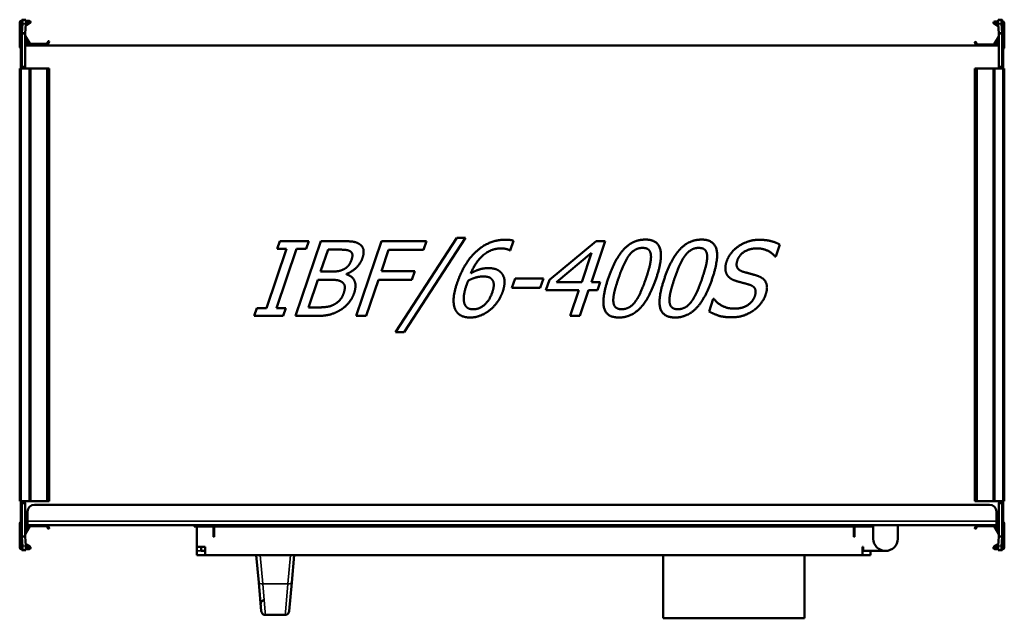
# Model space of a CAD drawing. Header units: millimetres. Extents: x 268 to 992, y 226 to 665.
import ezdxf

# ---------------------------------------------------------------- set-up
doc = ezdxf.new("R2010")
doc.units = ezdxf.units.MM
doc.header["$LTSCALE"] = 3
doc.layers.add('Widoczne (ISO)', color=7, linetype='Continuous', lineweight=50)
doc.layers.add('Widoczne wąskie (ISO)', color=7, linetype='Continuous', lineweight=35)

msp = doc.modelspace()

# ---------------------------------------------------------------- linework, layer by layer
at = {"layer": 'Widoczne (ISO)'}
for p, q in [((268.2, 645.71), (268.2, 663.51)), ((269, 651.91), (269, 663.91)), ((269, 663.91), (269.3, 663.91)), ((269.8, 663.91), (269.3, 663.91)), ((269.4, 664.71), (269.8, 664.71)), ((269.8, 655.33), (269.8, 665.41)), ((269.81, 665.49), (270.24, 665.48)), ((270.24, 662.48), (269.81, 655.57)), ((270.24, 665.48), (272.73, 665.33)), ((271.42, 665.41), (272.3, 665.41)), ((272.3, 655.41), (272.73, 662.33)), ((275.7, 662.84), (272.65, 661.08)), ((272.71, 662.04), (275.3, 663.53)), ((272.8, 664.71), (275.2, 664.71)), ((275.2, 663.91), (272.8, 663.91)), ((984.3, 662.34), (987.38, 660.56)), ((987.32, 661.52), (984.7, 663.03)), ((987.2, 664.21), (984.8, 664.21)), ((984.8, 663.41), (987.22, 663.41)), ((989.76, 665.48), (987.27, 665.33)), ((987.27, 662.33), (987.7, 655.41)), ((987.7, 665.41), (988.58, 665.41)), ((989.76, 665.48), (990.19, 665.49)), ((990.19, 655.57), (989.76, 662.48)), ((990.2, 665.41), (990.2, 655.33)), ((990.6, 664.21), (990.2, 664.21)), ((990.7, 663.91), (990.2, 663.91)), ((991, 663.91), (990.7, 663.91)), ((991, 663.91), (991, 651.91)), ((991.8, 645.21), (991.8, 663.01)), ((269, 651.41), (269, 651.91)), ((269, 648.35), (269, 651.41)), ((269, 651.41), (269.3, 651.41)), ((269.72, 651.17), (269.8, 651.4)), ((269.8, 655.33), (269.8, 631.11)), ((271.2, 655.33), (269.8, 655.33)), ((269.81, 655.57), (271.2, 655.48)), ((271.2, 655.48), (272.3, 655.41)), ((272.3, 655.33), (271.2, 655.33)), ((272.3, 631.12), (272.3, 655.33)), ((274.9, 647.51), (272.3, 652.01)), ((272.33, 653.57), (275.59, 647.91)), ((987.67, 653.07), (984.41, 647.41)), ((985.1, 647.01), (987.7, 651.51)), ((987.7, 655.41), (988.8, 655.48)), ((988.8, 655.33), (987.7, 655.33)), ((987.7, 655.33), (987.7, 631.12)), ((988.8, 655.48), (990.19, 655.57)), ((990.2, 655.33), (988.8, 655.33)), ((990.2, 631.11), (990.2, 655.33)), ((990.28, 651.17), (990.2, 651.4)), ((991, 651.41), (990.7, 651.41)), ((991, 651.91), (991, 651.41)), ((991, 651.41), (991, 648.35)), ((269.06, 648.33), (269, 648.35)), ((269, 647.11), (269, 646.51)), ((269.07, 646.51), (269, 646.51)), ((269, 646.51), (269, 644.51)), ((269, 630.91), (269, 644.51)), ((269.06, 648.29), (269.06, 648.3)), ((272.3, 648.91), (273.4, 648.91)), ((273.4, 647.31), (272.3, 647.31)), ((987.7, 646.51), (272.3, 646.51)), ((275.77, 647.81), (288.06, 647.81)), ((288.06, 647.01), (275.77, 647.01)), ((288.24, 647.91), (289.18, 649.53)), ((289.87, 649.13), (288.93, 647.51)), ((289.45, 649.61), (289.8, 649.41)), ((970.13, 648.63), (971.07, 647.01)), ((970.55, 649.11), (970.2, 648.91)), ((971.76, 647.41), (970.82, 649.03)), ((984.23, 647.31), (971.94, 647.31)), ((987.7, 648.41), (986.6, 648.41)), ((986.6, 646.81), (987.7, 646.81)), ((991, 646.51), (990.93, 646.51)), ((991, 648.35), (990.94, 648.33)), ((990.94, 648.3), (990.94, 648.29)), ((991, 646.61), (991, 646.51)), ((991, 644.51), (991, 646.51)), ((991, 644.51), (991, 630.91)), ((269.06, 631.11), (269.06, 643.91)), ((990.94, 643.91), (990.94, 631.11)), ((269, 630.41), (269, 630.91)), ((269, 630.91), (269.3, 630.91)), ((269, 630.41), (269, 629.51)), ((269, 630.41), (269.3, 630.41)), ((269.8, 630.91), (269.3, 630.91)), ((269.8, 630.41), (269.8, 631.11)), ((269.8, 630.41), (271.5, 630.41)), ((271.5, 630.42), (271.5, 630.41)), ((271.5, 630.42), (271.6, 630.42)), ((271.5, 629.51), (271.5, 630.41)), ((988.4, 630.42), (988.5, 630.42)), ((988.5, 630.41), (988.5, 630.42)), ((988.5, 630.41), (990.2, 630.41)), ((988.5, 630.41), (988.5, 629.51)), ((990.2, 631.11), (990.2, 630.41)), ((990.7, 630.91), (990.2, 630.91)), ((991, 630.91), (990.7, 630.91)), ((991, 630.41), (990.7, 630.41)), ((991, 630.91), (991, 630.41)), ((991, 629.51), (991, 630.41)), ((269.4, 629.51), (268.2, 629.51)), ((268.2, 629.51), (268.2, 311.51)), ((269.4, 629.51), (275.2, 629.51)), ((276.2, 629.51), (275.2, 629.51)), ((276.2, 629.51), (288.06, 629.51)), ((276.2, 629.51), (276.2, 311.51)), ((288.06, 629.51), (288.24, 629.51)), ((288.24, 629.51), (289.18, 629.51)), ((289.45, 629.51), (289.18, 629.51)), ((289.45, 629.51), (289.8, 629.51)), ((289.9, 629.51), (289.8, 629.51)), ((289.9, 629.51), (289.9, 311.51)), ((970.1, 629.51), (970.2, 629.51)), ((970.1, 311.51), (970.1, 629.51)), ((970.55, 629.51), (970.2, 629.51)), ((970.55, 629.51), (970.82, 629.51)), ((971.76, 629.51), (970.82, 629.51)), ((971.94, 629.51), (971.76, 629.51)), ((983.8, 629.51), (971.94, 629.51)), ((983.8, 629.51), (984.8, 629.51)), ((983.8, 311.51), (983.8, 629.51)), ((990.6, 629.51), (984.8, 629.51)), ((990.6, 629.51), (991.8, 629.51)), ((991.8, 311.51), (991.8, 629.51)), ((457.4, 497.14), (459.27, 502.75)), ((459.27, 502.75), (480.58, 502.75)), ((470.95, 447.75), (489.63, 502.75)), ((480.58, 502.75), (478.71, 497.14)), ((489.63, 502.75), (504.24, 502.75)), ((515.52, 447.75), (534.2, 502.75)), ((534.2, 502.75), (567.09, 502.75)), ((544.45, 435.81), (589.46, 505.21)), ((595.79, 505.21), (550.69, 435.81)), ((567.09, 502.75), (564.9, 496.25)), ((589.46, 505.21), (595.79, 505.21)), ((631.09, 503.02), (628.69, 495.93)), ((657.57, 474.41), (691.8, 502.75)), ((698.57, 502.75), (688.32, 472.58)), ((691.8, 502.75), (698.57, 502.75)), ((826.8, 500.17), (823.81, 491.43)), ((449.51, 453.37), (464.4, 497.14)), ((471.71, 497.14), (456.82, 453.37)), ((464.4, 497.14), (457.4, 497.14)), ((478.71, 497.14), (471.71, 497.14)), ((494.84, 496.51), (489.36, 480.42)), ((501.84, 496.51), (494.84, 496.51)), ((539.32, 496.25), (534.02, 480.74)), ((564.9, 496.25), (539.32, 496.25)), ((628.69, 495.93), (628.37, 495.93)), ((688.54, 494.06), (662.74, 472.58)), ((681.23, 472.58), (688.54, 494.06)), ((823.81, 491.43), (823.28, 491.43)), ((489.36, 480.42), (497.65, 480.42)), ((508.43, 478.6), (508.34, 478.33)), ((534.02, 480.74), (558.53, 480.74)), ((558.53, 480.74), (556.35, 474.23)), ((487.31, 474.32), (480.4, 453.99)), ((495.6, 474.32), (487.31, 474.32)), ((531.83, 474.23), (522.83, 447.75)), ((556.35, 474.23), (531.83, 474.23)), ((629.98, 468.48), (632.25, 475.16)), ((632.25, 475.16), (653.07, 475.16)), ((653.07, 475.16), (650.79, 468.48)), ((654.94, 466.65), (657.57, 474.41)), ((662.74, 472.58), (681.23, 472.58)), ((688.32, 472.58), (694.87, 472.58)), ((694.87, 472.58), (692.87, 466.65)), ((650.79, 468.48), (629.98, 468.48)), ((679.23, 466.65), (654.94, 466.65)), ((672.81, 447.75), (679.23, 466.65)), ((686.31, 466.65), (679.9, 447.75)), ((692.87, 466.65), (686.31, 466.65)), ((774.83, 451.05), (777.95, 460.23)), ((777.95, 460.23), (778.49, 460.23)), ((440.6, 447.75), (442.51, 453.37)), ((442.51, 453.37), (449.51, 453.37)), ((456.82, 453.37), (463.82, 453.37)), ((463.82, 453.37), (461.9, 447.75)), ((480.4, 453.99), (486.33, 453.99)), ((461.9, 447.75), (440.6, 447.75)), ((486.73, 447.75), (470.95, 447.75)), ((522.83, 447.75), (515.52, 447.75)), ((679.9, 447.75), (672.81, 447.75)), ((550.69, 435.81), (544.45, 435.81)), ((269.4, 311.51), (268.2, 311.51)), ((269, 311.51), (269, 310.61)), ((269.4, 311.51), (275.2, 311.51)), ((271.5, 310.61), (271.5, 311.51)), ((276.2, 311.51), (275.2, 311.51)), ((276.2, 311.51), (288.06, 311.51)), ((288.06, 311.51), (288.24, 311.51)), ((288.24, 311.51), (289.18, 311.51)), ((289.45, 311.51), (289.18, 311.51)), ((289.45, 311.51), (289.8, 311.51)), ((289.9, 311.51), (289.8, 311.51)), ((970.1, 311.51), (970.2, 311.51)), ((970.55, 311.51), (970.2, 311.51)), ((970.55, 311.51), (970.82, 311.51)), ((971.76, 311.51), (970.82, 311.51)), ((971.94, 311.51), (971.76, 311.51)), ((983.8, 311.51), (971.94, 311.51)), ((983.8, 311.51), (984.8, 311.51)), ((990.6, 311.51), (984.8, 311.51)), ((988.5, 311.51), (988.5, 310.61)), ((990.6, 311.51), (991.8, 311.51)), ((991, 310.61), (991, 311.51)), ((269, 310.11), (269, 310.61)), ((269, 310.61), (269.3, 310.61)), ((269, 296.51), (269, 310.11)), ((269, 310.11), (269.3, 310.11)), ((269.06, 297.11), (269.06, 309.91)), ((269.3, 310.11), (269.8, 310.11)), ((269.8, 309.91), (269.8, 310.61)), ((271.5, 310.61), (269.8, 310.61)), ((269.8, 309.91), (269.8, 285.68)), ((271.5, 310.61), (271.5, 310.6)), ((271.6, 310.6), (271.5, 310.6)), ((272.3, 285.68), (272.3, 309.9)), ((274, 304.01), (274, 297.01)), ((279, 309.01), (981, 309.01)), ((986, 297.01), (986, 304.01)), ((987.7, 309.9), (987.7, 285.68)), ((988.5, 310.6), (988.4, 310.6)), ((990.2, 310.61), (988.5, 310.61)), ((988.5, 310.6), (988.5, 310.61)), ((990.2, 310.61), (990.2, 309.91)), ((990.2, 310.11), (990.7, 310.11)), ((990.2, 285.68), (990.2, 309.91)), ((991, 310.61), (990.7, 310.61)), ((991, 310.11), (990.7, 310.11)), ((990.94, 309.91), (990.94, 297.11)), ((991, 310.61), (991, 310.11)), ((991, 310.11), (991, 296.51)), ((274, 294.01), (274, 297.01)), ((986, 297.01), (986, 294.01)), ((268.2, 295.31), (268.2, 277.51)), ((269.06, 296.51), (269, 296.51)), ((269, 295.51), (269.07, 295.51)), ((269, 295.51), (269, 294.01)), ((269.07, 294.01), (269, 294.01)), ((269, 293.91), (269, 294.01)), ((269, 292.67), (269.06, 292.69)), ((269, 289.61), (269, 292.67)), ((269, 289.11), (269, 289.61)), ((269, 289.61), (269.3, 289.61)), ((269.06, 292.72), (269.06, 292.72)), ((269.71, 294.01), (269.71, 294.01)), ((269.71, 293.71), (269.71, 293.71)), ((269.72, 289.84), (269.8, 289.62)), ((274, 296.51), (272.3, 296.51)), ((274, 296.31), (272.3, 296.31)), ((272.3, 295.51), (274, 295.51)), ((274, 294.01), (272.3, 294.01)), ((273.4, 293.71), (272.3, 293.71)), ((274.9, 293.51), (272.3, 289)), ((272.3, 292.11), (273.4, 292.11)), ((272.33, 287.45), (275.59, 293.11)), ((986, 294.01), (274, 294.01)), ((275.77, 293.21), (288.06, 293.21)), ((288.24, 293.11), (289.18, 291.48)), ((289.87, 291.88), (288.93, 293.51)), ((289.45, 291.41), (289.8, 291.61)), ((396.5, 293.01), (396.5, 294.01)), ((895.5, 293.01), (396.5, 293.01)), ((398.5, 293.01), (398.5, 278.01)), ((410.7, 285.51), (410.7, 293.01)), ((411, 287.01), (411, 293.01)), ((881.3, 287.01), (881.3, 293.01)), ((881.5, 290.01), (881.5, 293.01)), ((881.5, 290.01), (881.6, 290.01)), ((881.6, 293.01), (881.6, 285.51)), ((895.5, 294.01), (895.5, 292.51)), ((895.5, 284.01), (895.5, 292.51)), ((913.5, 292.51), (913.5, 294.01)), ((913.5, 292.51), (913.5, 284.01)), ((970.13, 291.88), (971.07, 293.51)), ((970.55, 291.41), (970.2, 291.61)), ((971.76, 293.11), (970.82, 291.48)), ((984.23, 293.21), (971.94, 293.21)), ((987.67, 287.45), (984.41, 293.11)), ((985.1, 293.51), (987.7, 289)), ((987.7, 296.51), (986, 296.51)), ((986, 296.31), (987.7, 296.31)), ((986, 295.51), (987.7, 295.51)), ((987.7, 294.01), (986, 294.01)), ((986.6, 293.71), (987.7, 293.71)), ((987.7, 292.11), (986.6, 292.11)), ((990.28, 289.84), (990.2, 289.62)), ((990.28, 295.51), (990.28, 295.51)), ((991, 289.61), (990.7, 289.61)), ((990.93, 295.51), (991, 295.51)), ((991, 294.01), (990.93, 294.01)), ((991, 296.51), (990.94, 296.51)), ((990.94, 292.72), (990.94, 292.72)), ((990.94, 292.69), (991, 292.67)), ((991, 294.01), (991, 295.51)), ((991, 293.91), (991, 294.01)), ((991, 292.67), (991, 289.61)), ((991, 289.61), (991, 289.11)), ((991.8, 295.31), (991.8, 277.51)), ((269, 277.11), (269, 289.11)), ((269.8, 275.61), (269.8, 285.68)), ((269.8, 285.68), (271.2, 285.68)), ((271.2, 285.53), (269.81, 285.45)), ((269.81, 285.45), (270.24, 278.53)), ((271.2, 285.68), (272.3, 285.68)), ((272.3, 285.6), (271.2, 285.53)), ((272.73, 278.69), (272.3, 285.6)), ((411, 285.51), (410.7, 285.51)), ((411, 287.01), (411, 285.51)), ((881.3, 285.51), (881.3, 287.01)), ((881.6, 285.51), (881.3, 285.51)), ((987.7, 285.6), (987.27, 278.69)), ((987.7, 285.68), (988.8, 285.68)), ((988.8, 285.53), (987.7, 285.6)), ((988.8, 285.68), (990.2, 285.68)), ((990.19, 285.45), (988.8, 285.53)), ((989.76, 278.53), (990.19, 285.45)), ((990.2, 285.68), (990.2, 275.61)), ((991, 289.11), (991, 277.11)), ((269, 277.11), (269.3, 277.11)), ((269.3, 277.11), (269.8, 277.11)), ((269.4, 276.31), (269.8, 276.31)), ((270.24, 275.53), (269.81, 275.52)), ((270.24, 275.53), (272.73, 275.69)), ((272.3, 275.61), (271.42, 275.61)), ((275.7, 278.17), (272.65, 279.93)), ((272.71, 278.98), (275.3, 277.48)), ((275.2, 277.11), (272.8, 277.11)), ((272.8, 276.31), (275.2, 276.31)), ((404.5, 278.01), (398.5, 278.01)), ((398.5, 278.01), (398.5, 272.01)), ((401.5, 278.01), (401.5, 275.01)), ((404.5, 275.01), (401.5, 275.01)), ((404.5, 278.01), (404.5, 272.01)), ((887.5, 278.01), (887.5, 272.01)), ((888, 278.01), (887.5, 278.01)), ((887.5, 275.01), (888, 275.01)), ((888, 278.01), (888, 275.01)), ((888, 275.01), (904.5, 275.01)), ((893.5, 275.01), (893.5, 272.01)), ((984.3, 278.17), (987.35, 279.93)), ((987.29, 278.98), (984.7, 277.48)), ((984.8, 277.11), (987.2, 277.11)), ((987.2, 276.31), (984.8, 276.31)), ((989.76, 275.53), (987.27, 275.69)), ((988.58, 275.61), (987.7, 275.61)), ((990.19, 275.52), (989.76, 275.53)), ((990.2, 277.11), (990.7, 277.11)), ((990.6, 276.31), (990.2, 276.31)), ((991, 277.11), (990.7, 277.11)), ((404.5, 272.01), (398.5, 272.01)), ((404.5, 272.01), (887.5, 272.01)), ((442, 272.01), (443.84, 251.8)), ((468.16, 251.8), (470, 272.01)), ((741, 225.51), (741, 272.01)), ((845, 225.51), (845, 272.01)), ((887.5, 272.01), (893.5, 272.01)), ((445.75, 230.74), (443.84, 251.8)), ((468.16, 251.8), (466.25, 230.74)), ((445.3, 235.74), (445.2, 236.86)), ((463.26, 228.01), (448.74, 228.01)), ((741, 225.51), (845, 225.51))]:
    msp.add_line(p, q, dxfattribs=at)
for centre, radius, start, end in [((269.4, 663.51), 1.2, 90, 180), ((275.2, 663.71), 1, 300, 90), ((275.2, 663.71), 0.2, 300, 90), ((984.8, 663.21), 1, 90, 240), ((984.8, 663.21), 0.2, 90, 240), ((990.6, 663.01), 1.2, 0, 90), ((269.3, 651.91), 0.5, 270, 0), ((272.5, 653.67), 0.2, 180, 210), ((987.5, 653.17), 0.2, 330, 0), ((990.7, 651.91), 0.5, 180, 270), ((269.2, 645.71), 1, 180, 258.46304), ((269.2, 647.11), 0.2, 128.82923, 180), ((281, 647.07), 12, 160, 174.13746), ((273.4, 648.11), 0.8, 270, 90), ((275.77, 648.01), 1, 210, 270), ((275.77, 648.01), 0.2, 210, 270), ((288.06, 648.01), 0.2, 270, 330), ((288.06, 648.01), 1, 270, 330), ((289.35, 649.43), 0.2, 60, 150), ((289.7, 649.23), 0.2, 330, 60), ((970.3, 648.73), 0.2, 120, 210), ((970.65, 648.93), 0.2, 30, 120), ((971.94, 647.51), 1, 210, 270), ((971.94, 647.51), 0.2, 210, 270), ((984.23, 647.51), 0.2, 270, 330), ((984.23, 647.51), 1, 270, 330), ((986.6, 647.61), 0.8, 90, 270), ((979, 647.07), 12, 5.86254, 20), ((990.8, 646.61), 0.2, 0, 51.03948), ((990.8, 645.21), 1, 281.53696, 0), ((269.3, 630.91), 0.5, 270, 0), ((271.6, 631.12), 0.7, 359.18146, 0), ((988.4, 631.12), 0.7, 180, 180.81854), ((990.7, 630.91), 0.5, 180, 270), ((269.3, 310.11), 0.5, 0, 90), ((271.6, 309.9), 0.7, 0, 0.81854), ((279, 304.01), 5, 90, 180), ((981, 304.01), 5, 0, 90), ((988.4, 309.9), 0.7, 179.18146, 180), ((990.7, 310.11), 0.5, 90, 180), ((269.2, 295.31), 1, 97.86944, 180), ((269.2, 293.91), 0.2, 180, 231.14452), ((281, 293.94), 12, 185.86254, 200), ((269.3, 289.11), 0.5, 0, 90), ((273.4, 292.91), 0.8, 270, 90), ((275.77, 293.01), 1, 90, 150), ((275.77, 293.01), 0.2, 90, 150), ((288.06, 293.01), 1, 30, 90), ((288.06, 293.01), 0.2, 30, 90), ((289.35, 291.58), 0.2, 210, 300), ((289.7, 291.78), 0.2, 300, 30), ((970.3, 291.78), 0.2, 150, 240), ((970.65, 291.58), 0.2, 240, 330), ((971.94, 293.01), 1, 90, 150), ((971.94, 293.01), 0.2, 90, 150), ((984.23, 293.01), 1, 30, 90), ((984.23, 293.01), 0.2, 30, 90), ((986.6, 292.91), 0.8, 90, 270), ((990.7, 289.11), 0.5, 90, 180), ((979, 293.94), 12, 340, 354.13746), ((990.8, 293.91), 0.2, 308.82923, 0), ((990.8, 295.31), 1, 0, 82.13121), ((272.5, 287.35), 0.2, 150, 180), ((904.5, 284.01), 9, 180, 0), ((987.5, 287.35), 0.2, 0, 30), ((269.4, 277.51), 1.2, 180, 270), ((275.2, 277.31), 1, 270, 60), ((275.2, 277.31), 0.2, 270, 60), ((984.8, 277.31), 1, 120, 270), ((984.8, 277.31), 0.2, 120, 270), ((990.6, 277.51), 1.2, 270, 0), ((448.74, 231.01), 3, 185.19443, 199.47122), ((448.74, 231.01), 3, 199.47122, 270), ((463.26, 231.01), 3, 270, 340.52878), ((463.26, 231.01), 3, 340.52878, 354.80557)]:
    msp.add_arc(centre, radius, start, end, dxfattribs=at)
for centre, major_axis, start_param, end_param in [((270.05, 662.49), (0.19, 2.99), 4.714295, 6.285092), ((272.54, 662.33), (0.19, 2.99), 4.714295, 6.283185), ((987.46, 662.33), (-0.19, 2.99), 0, 1.56889), ((989.95, 662.49), (-0.19, 2.99), 6.281279, 7.852075), ((270.05, 278.53), (0.19, -2.99), 6.281279, 7.852075), ((272.54, 278.68), (0.19, -2.99), 0, 1.56889), ((987.46, 278.68), (-0.19, -2.99), 4.714295, 6.283185), ((989.95, 278.53), (-0.19, -2.99), 4.714295, 6.285092)]:
    msp.add_ellipse(centre, major_axis=major_axis, ratio=0.061628, start_param=start_param, end_param=end_param, dxfattribs=at)
for points, knots in [([(269.81, 665.49), (269.81, 665.48), (269.8, 665.46), (269.8, 665.44), (269.8, 665.42), (269.8, 665.41)], [0, 0, 0, 0, 0.01249515, 0.01249515, 0.0249903, 0.0249903, 0.0249903, 0.0249903]), ([(272.3, 665.41), (272.3, 665.4), (272.3, 665.4), (272.3, 665.4), (272.3, 665.39), (272.3, 665.39), (272.3, 665.39), (272.3, 665.38), (272.3, 665.38), (272.3, 665.38), (272.3, 665.37), (272.3, 665.37), (272.3, 665.37), (272.3, 665.36), (272.3, 665.36), (272.3, 665.36), (272.3, 665.36), (272.3, 665.35), (272.3, 665.35)], [0, 0, 0, 0, 0.001501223, 0.001501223, 0.001501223, 0.00300249, 0.00300249, 0.00300249, 0.004503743, 0.004503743, 0.004503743, 0.006004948, 0.006004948, 0.006004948, 0.007506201, 0.007506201, 0.007506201, 0.00845921, 0.00845921, 0.00845921, 0.00845921]), ([(987.7, 665.35), (987.7, 665.35), (987.7, 665.36), (987.7, 665.36), (987.7, 665.36), (987.7, 665.36), (987.7, 665.37), (987.7, 665.37), (987.7, 665.37), (987.7, 665.38), (987.7, 665.38), (987.7, 665.38), (987.7, 665.39), (987.7, 665.39), (987.7, 665.39), (987.7, 665.4), (987.7, 665.4), (987.7, 665.4), (987.7, 665.41)], [0.002049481, 0.002049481, 0.002049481, 0.002049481, 0.00300249, 0.00300249, 0.00300249, 0.004503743, 0.004503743, 0.004503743, 0.006004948, 0.006004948, 0.006004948, 0.007506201, 0.007506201, 0.007506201, 0.009007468, 0.009007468, 0.009007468, 0.010508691, 0.010508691, 0.010508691, 0.010508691]), ([(990.2, 665.41), (990.2, 665.42), (990.2, 665.44), (990.2, 665.46), (990.19, 665.48), (990.19, 665.49)], [0, 0, 0, 0, 0.01249515, 0.01249515, 0.0249903, 0.0249903, 0.0249903, 0.0249903]), ([(269.8, 655.33), (269.8, 655.37), (269.8, 655.41), (269.8, 655.49), (269.81, 655.53), (269.81, 655.57)], [0, 0, 0, 0, 0.01249515, 0.01249515, 0.0249903, 0.0249903, 0.0249903, 0.0249903]), ([(272.3, 655.41), (272.3, 655.41), (272.3, 655.41), (272.3, 655.4), (272.3, 655.4), (272.3, 655.39), (272.3, 655.39), (272.3, 655.39), (272.3, 655.38), (272.3, 655.38), (272.3, 655.37), (272.3, 655.37), (272.3, 655.37), (272.3, 655.36), (272.3, 655.36), (272.3, 655.36), (272.3, 655.35), (272.3, 655.35), (272.3, 655.34), (272.3, 655.34), (272.3, 655.34), (272.3, 655.33)], [0, 0, 0, 0, 0.00150122, 0.00150122, 0.00150122, 0.00300249, 0.00300249, 0.00300249, 0.00450374, 0.00450374, 0.00450374, 0.00600495, 0.00600495, 0.00600495, 0.0075062, 0.0075062, 0.0075062, 0.00900747, 0.00900747, 0.00900747, 0.01050869, 0.01050869, 0.01050869, 0.01050869]), ([(987.7, 655.33), (987.7, 655.34), (987.7, 655.34), (987.7, 655.34), (987.7, 655.35), (987.7, 655.35), (987.7, 655.36), (987.7, 655.36), (987.7, 655.36), (987.7, 655.37), (987.7, 655.37), (987.7, 655.37), (987.7, 655.38), (987.7, 655.38), (987.7, 655.39), (987.7, 655.39), (987.7, 655.39), (987.7, 655.4), (987.7, 655.4), (987.7, 655.41), (987.7, 655.41), (987.7, 655.41)], [0, 0, 0, 0, 0.00150122, 0.00150122, 0.00150122, 0.00300249, 0.00300249, 0.00300249, 0.00450374, 0.00450374, 0.00450374, 0.00600495, 0.00600495, 0.00600495, 0.0075062, 0.0075062, 0.0075062, 0.00900747, 0.00900747, 0.00900747, 0.01050869, 0.01050869, 0.01050869, 0.01050869]), ([(990.19, 655.57), (990.19, 655.53), (990.2, 655.49), (990.2, 655.41), (990.2, 655.37), (990.2, 655.33)], [0, 0, 0, 0, 0.01249515, 0.01249515, 0.0249903, 0.0249903, 0.0249903, 0.0249903]), ([(269.06, 648.29), (269.06, 648.29), (269.06, 648.29), (269.06, 648.29), (269.06, 648.29), (269.06, 648.29)], [0.00000127, 0.00000127, 0.00000127, 0.00000127, 0.0077936, 0.0077936, 0.01558592, 0.01558592, 0.01558592, 0.01558592]), ([(269.06, 648.29), (269.07, 648.27), (269.07, 648.17), (269.07, 647.79), (269.07, 647.51), (269.07, 646.8), (269.07, 646.38), (269.07, 645.49), (269.07, 645.03), (269.06, 644.56)], [0.0000002, 0.0000002, 0.0000002, 0.0000002, 0.138614, 0.138614, 0.2902546, 0.2902546, 0.4411619, 0.4411619, 0.5810662, 0.5810662, 0.5810662, 0.5810662]), ([(269.06, 644.41), (269.06, 644.43), (269.06, 644.46), (269.06, 644.51), (269.06, 644.54), (269.06, 644.56)], [-0.01558465, -0.01558465, -0.01558465, -0.01558465, -0.00779233, -0.00779233, 0, 0, 0, 0]), ([(269.06, 643.91), (269.06, 643.99), (269.06, 644.07), (269.06, 644.24), (269.06, 644.32), (269.06, 644.41)], [0, 0, 0, 0, 0.02497584, 0.02497584, 0.04995141, 0.04995141, 0.04995141, 0.04995141]), ([(990.94, 644.56), (990.93, 645.02), (990.93, 645.48), (990.93, 646.37), (990.93, 646.79), (990.93, 647.51), (990.93, 647.79), (990.93, 648.17), (990.93, 648.27), (990.94, 648.29)], [0.0000002, 0.0000002, 0.0000002, 0.0000002, 0.138614, 0.138614, 0.2902546, 0.2902546, 0.4411619, 0.4411619, 0.5810662, 0.5810662, 0.5810662, 0.5810662]), ([(990.94, 648.29), (990.94, 648.29), (990.94, 648.29), (990.94, 648.29), (990.94, 648.29), (990.94, 648.29)], [-0.01558465, -0.01558465, -0.01558465, -0.01558465, -0.00779233, -0.00779233, 0, 0, 0, 0]), ([(990.94, 644.41), (990.94, 644.43), (990.94, 644.46), (990.94, 644.51), (990.94, 644.54), (990.94, 644.56)], [0.00000127, 0.00000127, 0.00000127, 0.00000127, 0.0077936, 0.0077936, 0.01558592, 0.01558592, 0.01558592, 0.01558592]), ([(990.94, 644.41), (990.94, 644.32), (990.94, 644.24), (990.94, 644.07), (990.94, 643.99), (990.94, 643.91)], [0.00000127, 0.00000127, 0.00000127, 0.00000127, 0.02497637, 0.02497637, 0.04995171, 0.04995171, 0.04995171, 0.04995171]), ([(271.6, 630.42), (271.62, 630.42), (271.63, 630.42), (271.66, 630.42), (271.67, 630.42), (271.71, 630.42), (271.73, 630.43), (271.8, 630.44), (271.85, 630.46), (271.98, 630.52), (272.08, 630.59), (272.2, 630.74), (272.24, 630.82), (272.28, 630.94), (272.29, 630.99), (272.3, 631.06), (272.3, 631.08), (272.3, 631.11)], [0.5164602, 0.5164602, 0.5164602, 0.5164602, 0.521665, 0.521665, 0.5268699, 0.5268699, 0.5372796, 0.5372796, 0.558099, 0.558099, 0.5997379, 0.5997379, 0.6260553, 0.6260553, 0.6392139, 0.6392139, 0.6464865, 0.6464865, 0.6464865, 0.6464865]), ([(987.7, 631.11), (987.7, 631.08), (987.7, 631.06), (987.71, 630.99), (987.72, 630.94), (987.76, 630.82), (987.8, 630.74), (987.92, 630.59), (988.02, 630.52), (988.15, 630.46), (988.2, 630.44), (988.27, 630.43), (988.29, 630.42), (988.33, 630.42), (988.34, 630.42), (988.37, 630.42), (988.38, 630.42), (988.4, 630.42)], [0.902894, 0.902894, 0.902894, 0.902894, 0.9101665, 0.9101665, 0.9233252, 0.9233252, 0.9496425, 0.9496425, 0.9912814, 0.9912814, 1.0121009, 1.0121009, 1.0225106, 1.0225106, 1.0277154, 1.0277154, 1.0329203, 1.0329203, 1.0329203, 1.0329203]), ([(272.3, 309.91), (272.3, 309.93), (272.3, 309.96), (272.29, 310.03), (272.28, 310.07), (272.24, 310.19), (272.2, 310.27), (272.08, 310.42), (271.98, 310.49), (271.85, 310.55), (271.8, 310.57), (271.73, 310.58), (271.71, 310.59), (271.67, 310.59), (271.66, 310.59), (271.63, 310.6), (271.62, 310.6), (271.6, 310.6)], [0.902894, 0.902894, 0.902894, 0.902894, 0.9101665, 0.9101665, 0.9233252, 0.9233252, 0.9496425, 0.9496425, 0.9912814, 0.9912814, 1.0121009, 1.0121009, 1.0225106, 1.0225106, 1.0277154, 1.0277154, 1.0329203, 1.0329203, 1.0329203, 1.0329203]), ([(988.4, 310.6), (988.38, 310.6), (988.37, 310.6), (988.34, 310.59), (988.33, 310.59), (988.29, 310.59), (988.27, 310.58), (988.2, 310.57), (988.15, 310.55), (988.02, 310.49), (987.92, 310.42), (987.8, 310.27), (987.76, 310.19), (987.72, 310.07), (987.71, 310.03), (987.7, 309.96), (987.7, 309.93), (987.7, 309.91)], [0.5164602, 0.5164602, 0.5164602, 0.5164602, 0.521665, 0.521665, 0.5268699, 0.5268699, 0.5372796, 0.5372796, 0.558099, 0.558099, 0.5997379, 0.5997379, 0.6260553, 0.6260553, 0.6392139, 0.6392139, 0.6464865, 0.6464865, 0.6464865, 0.6464865]), ([(269.06, 296.61), (269.06, 296.69), (269.06, 296.77), (269.06, 296.94), (269.06, 297.02), (269.06, 297.11)], [0.00000127, 0.00000127, 0.00000127, 0.00000127, 0.02497637, 0.02497637, 0.04995171, 0.04995171, 0.04995171, 0.04995171]), ([(990.94, 297.11), (990.94, 297.02), (990.94, 296.94), (990.94, 296.77), (990.94, 296.69), (990.94, 296.61)], [0, 0, 0, 0, 0.02497584, 0.02497584, 0.04995141, 0.04995141, 0.04995141, 0.04995141]), ([(269.06, 296.61), (269.06, 296.58), (269.06, 296.55), (269.06, 296.5), (269.06, 296.48), (269.06, 296.45)], [0.00000127, 0.00000127, 0.00000127, 0.00000127, 0.0077936, 0.0077936, 0.01558592, 0.01558592, 0.01558592, 0.01558592]), ([(269.06, 296.45), (269.07, 295.99), (269.07, 295.53), (269.07, 294.64), (269.07, 294.22), (269.07, 293.51), (269.07, 293.22), (269.07, 292.85), (269.07, 292.74), (269.06, 292.72)], [0.0000002, 0.0000002, 0.0000002, 0.0000002, 0.138614, 0.138614, 0.2902546, 0.2902546, 0.4411619, 0.4411619, 0.5810662, 0.5810662, 0.5810662, 0.5810662]), ([(269.06, 292.72), (269.06, 292.72), (269.06, 292.72), (269.06, 292.72), (269.06, 292.72), (269.06, 292.72)], [-0.01558465, -0.01558465, -0.01558465, -0.01558465, -0.00779233, -0.00779233, 0, 0, 0, 0]), ([(990.94, 292.72), (990.93, 292.74), (990.93, 292.84), (990.93, 293.22), (990.93, 293.5), (990.93, 294.22), (990.93, 294.64), (990.93, 295.53), (990.93, 295.99), (990.94, 296.45)], [0.0000002, 0.0000002, 0.0000002, 0.0000002, 0.138614, 0.138614, 0.2902546, 0.2902546, 0.4411619, 0.4411619, 0.5810662, 0.5810662, 0.5810662, 0.5810662]), ([(990.94, 296.61), (990.94, 296.58), (990.94, 296.55), (990.94, 296.5), (990.94, 296.48), (990.94, 296.45)], [-0.01558465, -0.01558465, -0.01558465, -0.01558465, -0.00779233, -0.00779233, 0, 0, 0, 0]), ([(990.94, 292.72), (990.94, 292.72), (990.94, 292.72), (990.94, 292.72), (990.94, 292.72), (990.94, 292.72)], [0.00000127, 0.00000127, 0.00000127, 0.00000127, 0.0077936, 0.0077936, 0.01558592, 0.01558592, 0.01558592, 0.01558592]), ([(269.81, 285.45), (269.81, 285.49), (269.8, 285.52), (269.8, 285.6), (269.8, 285.64), (269.8, 285.68)], [0, 0, 0, 0, 0.01249515, 0.01249515, 0.0249903, 0.0249903, 0.0249903, 0.0249903]), ([(272.3, 285.68), (272.3, 285.68), (272.3, 285.67), (272.3, 285.67), (272.3, 285.67), (272.3, 285.66), (272.3, 285.66), (272.3, 285.65), (272.3, 285.65), (272.3, 285.65), (272.3, 285.64), (272.3, 285.64), (272.3, 285.64), (272.3, 285.63), (272.3, 285.63), (272.3, 285.62), (272.3, 285.62), (272.3, 285.62), (272.3, 285.61), (272.3, 285.61), (272.3, 285.6), (272.3, 285.6)], [0, 0, 0, 0, 0.00150122, 0.00150122, 0.00150122, 0.00300249, 0.00300249, 0.00300249, 0.00450374, 0.00450374, 0.00450374, 0.00600495, 0.00600495, 0.00600495, 0.0075062, 0.0075062, 0.0075062, 0.00900747, 0.00900747, 0.00900747, 0.01050869, 0.01050869, 0.01050869, 0.01050869]), ([(987.7, 285.6), (987.7, 285.6), (987.7, 285.61), (987.7, 285.61), (987.7, 285.62), (987.7, 285.62), (987.7, 285.62), (987.7, 285.63), (987.7, 285.63), (987.7, 285.64), (987.7, 285.64), (987.7, 285.64), (987.7, 285.65), (987.7, 285.65), (987.7, 285.65), (987.7, 285.66), (987.7, 285.66), (987.7, 285.67), (987.7, 285.67), (987.7, 285.67), (987.7, 285.68), (987.7, 285.68)], [0, 0, 0, 0, 0.00150122, 0.00150122, 0.00150122, 0.00300249, 0.00300249, 0.00300249, 0.00450374, 0.00450374, 0.00450374, 0.00600495, 0.00600495, 0.00600495, 0.0075062, 0.0075062, 0.0075062, 0.00900747, 0.00900747, 0.00900747, 0.01050869, 0.01050869, 0.01050869, 0.01050869]), ([(990.2, 285.68), (990.2, 285.64), (990.2, 285.6), (990.2, 285.52), (990.19, 285.49), (990.19, 285.45)], [0, 0, 0, 0, 0.01249515, 0.01249515, 0.0249903, 0.0249903, 0.0249903, 0.0249903]), ([(269.8, 275.61), (269.8, 275.59), (269.8, 275.58), (269.8, 275.55), (269.81, 275.54), (269.81, 275.52)], [0, 0, 0, 0, 0.01249515, 0.01249515, 0.0249903, 0.0249903, 0.0249903, 0.0249903]), ([(272.3, 275.66), (272.3, 275.66), (272.3, 275.66), (272.3, 275.66), (272.3, 275.65), (272.3, 275.65), (272.3, 275.65), (272.3, 275.64), (272.3, 275.64), (272.3, 275.64), (272.3, 275.63), (272.3, 275.63), (272.3, 275.63), (272.3, 275.62), (272.3, 275.62), (272.3, 275.62), (272.3, 275.61), (272.3, 275.61), (272.3, 275.61)], [0.002049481, 0.002049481, 0.002049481, 0.002049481, 0.00300249, 0.00300249, 0.00300249, 0.004503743, 0.004503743, 0.004503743, 0.006004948, 0.006004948, 0.006004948, 0.007506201, 0.007506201, 0.007506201, 0.009007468, 0.009007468, 0.009007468, 0.010508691, 0.010508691, 0.010508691, 0.010508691]), ([(987.7, 275.61), (987.7, 275.61), (987.7, 275.61), (987.7, 275.62), (987.7, 275.62), (987.7, 275.62), (987.7, 275.63), (987.7, 275.63), (987.7, 275.63), (987.7, 275.64), (987.7, 275.64), (987.7, 275.64), (987.7, 275.65), (987.7, 275.65), (987.7, 275.65), (987.7, 275.66), (987.7, 275.66), (987.7, 275.66), (987.7, 275.66)], [0, 0, 0, 0, 0.001501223, 0.001501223, 0.001501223, 0.00300249, 0.00300249, 0.00300249, 0.004503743, 0.004503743, 0.004503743, 0.006004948, 0.006004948, 0.006004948, 0.007506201, 0.007506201, 0.007506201, 0.00845921, 0.00845921, 0.00845921, 0.00845921]), ([(990.19, 275.52), (990.19, 275.54), (990.2, 275.55), (990.2, 275.58), (990.2, 275.59), (990.2, 275.61)], [0, 0, 0, 0, 0.01249515, 0.01249515, 0.0249903, 0.0249903, 0.0249903, 0.0249903]), ([(447.82, 238.97), (447.67, 238.95), (447.52, 238.91), (447.07, 238.77), (446.78, 238.62), (446.26, 238.25), (446.03, 238.01), (445.66, 237.49), (445.51, 237.2), (445.33, 236.59), (445.28, 236.27), (445.29, 235.91), (445.29, 235.87), (445.29, 235.8), (445.29, 235.78), (445.3, 235.74), (445.3, 235.74), (445.3, 235.74), (445.3, 235.74), (445.3, 235.74), (445.3, 235.74), (445.3, 235.74), (445.3, 235.74), (445.3, 235.74), (445.3, 235.74), (445.3, 235.74), (445.3, 235.74), (445.3, 235.74), (445.3, 235.74), (445.3, 235.74), (445.3, 235.74), (445.3, 235.74), (445.3, 235.74), (445.3, 235.74), (445.3, 235.74), (445.3, 235.75), (445.29, 235.77), (445.28, 235.89), (445.27, 236.08), (445.23, 236.49), (445.21, 236.66), (445.2, 236.86), (445.2, 236.86), (445.2, 236.86)], [0.046741, 0.046741, 0.046741, 0.046741, 0.092716, 0.092716, 0.187541, 0.187541, 0.284719, 0.284719, 0.379239, 0.379239, 0.474736, 0.474736, 0.486585, 0.486585, 0.495471, 0.495471, 0.495887, 0.495887, 0.496173, 0.496173, 0.496209, 0.496209, 0.496227, 0.496227, 0.496246, 0.496246, 0.496264, 0.496264, 0.496408, 0.496408, 0.500985, 0.500985, 0.514719, 0.514719, 0.555922, 0.555922, 0.679563, 0.679563, 1.051392, 1.051392, 1.25167, 1.25167, 1.251741, 1.251741, 1.251741, 1.251741]), ([(447.82, 238.97), (447.67, 238.95), (447.52, 238.91), (447.07, 238.77), (446.78, 238.62), (446.26, 238.25), (446.03, 238.01), (445.66, 237.49), (445.51, 237.2), (445.33, 236.59), (445.28, 236.27), (445.29, 235.91), (445.29, 235.87), (445.29, 235.8), (445.29, 235.78), (445.3, 235.74), (445.3, 235.74), (445.3, 235.74), (445.3, 235.74), (445.3, 235.74), (445.3, 235.74), (445.3, 235.74), (445.3, 235.74), (445.3, 235.74), (445.3, 235.74), (445.3, 235.74), (445.3, 235.74), (445.3, 235.74), (445.3, 235.74), (445.3, 235.74)], [0.0467414, 0.0467414, 0.0467414, 0.0467414, 0.0927162, 0.0927162, 0.1875407, 0.1875407, 0.2847189, 0.2847189, 0.3792395, 0.3792395, 0.4747359, 0.4747359, 0.4865848, 0.4865848, 0.4954707, 0.4954707, 0.4958872, 0.4958872, 0.4961733, 0.4961733, 0.496209, 0.496209, 0.4962269, 0.4962269, 0.4962462, 0.4962462, 0.4962643, 0.4962643, 0.4963414, 0.4963414, 0.4963414, 0.4963414])]:
    msp.add_open_spline(points, degree=3, knots=knots, dxfattribs=at)
for points, degree in [([(269.07, 647.15), (269.07, 647.19), (269.07, 647.23), (269.07, 647.26)], 3), ([(990.93, 646.76), (990.93, 646.68), (990.93, 646.59), (990.93, 646.51)], 3), ([(269.06, 630.91), (269.06, 630.97), (269.06, 631.04), (269.06, 631.11)], 3), ([(990.94, 631.11), (990.94, 631.04), (990.94, 630.97), (990.94, 630.91)], 3), ([(504.24, 502.75), (510.08, 502.75), (515.7, 502), (517.93, 500.53)], 2), ([(517.93, 500.53), (520.33, 498.97), (521.31, 493.84), (520.16, 490.36)], 2), ([(603.5, 494.91), (607.87, 499.1), (618.92, 503.78), (625.12, 503.78)], 2), ([(625.12, 503.78), (626.99, 503.78), (630.02, 503.42), (631.09, 503.02)], 2), ([(700.71, 475.21), (705.79, 490.1), (719.07, 503.87), (728.03, 503.87)], 2), ([(728.03, 503.87), (737.13, 503.87), (740.78, 489.61), (735.92, 475.25)], 2), ([(741.98, 475.21), (747.06, 490.1), (760.35, 503.87), (769.31, 503.87)], 2), ([(769.31, 503.87), (778.4, 503.87), (782.05, 489.61), (777.19, 475.25)], 2), ([(787.8, 488), (790.07, 494.69), (803.54, 503.73), (811.65, 503.73)], 2), ([(811.65, 503.73), (816.24, 503.73), (823.86, 501.91), (826.8, 500.17)], 2), ([(511.33, 495.09), (509.9, 496.07), (505.67, 496.51), (501.84, 496.51)], 2), ([(512.18, 489.34), (512.85, 491.3), (512.53, 494.24), (511.33, 495.09)], 2), ([(589.64, 471.91), (592.09, 479.09), (598.96, 490.63), (603.5, 494.91)], 2), ([(622, 497.41), (615.14, 497.41), (603.55, 488.13), (599.67, 479.04)], 2), ([(628.37, 495.93), (627.57, 496.47), (624.09, 497.41), (622, 497.41)], 2), ([(725.98, 497.76), (722.91, 497.76), (717.96, 494.86), (715.82, 491.97)], 2), ([(732.13, 492.06), (731.96, 494.86), (729.1, 497.76), (725.98, 497.76)], 2), ([(728.43, 475.25), (730.35, 480.91), (732.31, 489.25), (732.13, 492.06)], 2), ([(767.25, 497.76), (764.18, 497.76), (759.23, 494.86), (757.09, 491.97)], 2), ([(773.41, 492.06), (773.23, 494.86), (770.37, 497.76), (767.25, 497.76)], 2), ([(769.71, 475.25), (771.62, 480.91), (773.58, 489.25), (773.41, 492.06)], 2), ([(810, 497.41), (804.87, 497.41), (796.98, 492.64), (795.69, 488.76)], 2), ([(823.28, 491.43), (821.45, 493.84), (814.5, 497.41), (810, 497.41)], 2), ([(506.7, 482.25), (508.75, 483.32), (511.33, 486.75), (512.18, 489.34)], 2), ([(520.16, 490.36), (518.82, 486.49), (512.67, 480.33), (508.43, 478.6)], 2), ([(715.82, 491.97), (713.77, 489.16), (710.03, 480.6), (708.2, 475.21)], 2), ([(757.09, 491.97), (755.04, 489.16), (751.3, 480.6), (749.47, 475.21)], 2), ([(788.02, 478.06), (786.91, 479.89), (786.69, 484.79), (787.8, 488)], 2), ([(795.69, 488.76), (794.49, 485.28), (796.76, 481.14), (799.93, 480.2)], 2), ([(497.65, 480.42), (501.12, 480.42), (504.6, 481.14), (506.7, 482.25)], 2), ([(508.34, 478.33), (512.8, 476.99), (515.79, 469.91), (514.01, 464.65)], 2), ([(599.67, 479.04), (602.92, 480.87), (609.12, 482.88), (612.42, 482.88)], 2), ([(612.42, 482.88), (615.63, 482.88), (619.99, 481.58), (621.96, 479.62)], 2), ([(621.96, 479.62), (624.18, 477.35), (624.76, 470.31), (623.16, 465.58)], 2), ([(795.42, 473.2), (792.84, 473.96), (789.09, 476.23), (788.02, 478.06)], 2), ([(799.93, 480.2), (802.06, 479.58), (808.22, 477.97), (810.22, 477.3)], 2), ([(504.69, 472.89), (503.26, 473.78), (499.34, 474.32), (495.6, 474.32)], 2), ([(506.25, 464.33), (507.32, 467.45), (506.92, 471.47), (504.69, 472.89)], 2), ([(588.79, 451.59), (586.97, 454.57), (587.15, 464.6), (589.64, 471.91)], 2), ([(597.84, 473.74), (597.53, 472.94), (596.91, 471.42), (596.55, 470.26)], 2), ([(608.72, 476.77), (606.13, 476.77), (600.74, 475.21), (597.84, 473.74)], 2), ([(615.05, 474.85), (614.02, 476.01), (610.63, 476.77), (608.72, 476.77)], 2), ([(615.58, 465.27), (616.7, 468.66), (616.52, 473.25), (615.05, 474.85)], 2), ([(708.6, 446.59), (699.51, 446.59), (695.81, 460.72), (700.71, 475.21)], 2), ([(708.2, 475.21), (706.24, 469.41), (704.32, 461.66), (704.46, 458.63)], 2), ([(735.92, 475.25), (730.89, 460.46), (717.56, 446.59), (708.6, 446.59)], 2), ([(720.77, 458.5), (722.77, 461.21), (726.47, 469.59), (728.43, 475.25)], 2), ([(749.87, 446.59), (740.78, 446.59), (737.08, 460.72), (741.98, 475.21)], 2), ([(749.47, 475.21), (747.51, 469.41), (745.59, 461.66), (745.73, 458.63)], 2), ([(777.19, 475.25), (772.16, 460.46), (758.83, 446.59), (749.87, 446.59)], 2), ([(762.04, 458.5), (764.05, 461.21), (767.75, 469.59), (769.71, 475.25)], 2), ([(804.52, 470.71), (802.2, 471.42), (798.32, 472.4), (795.42, 473.2)], 2), ([(808.44, 462.28), (809.55, 465.58), (807.72, 469.68), (804.52, 470.71)], 2), ([(810.22, 477.3), (815.3, 475.57), (818.2, 468.57), (816.42, 463.44)], 2), ([(499.56, 456.31), (502.1, 457.78), (505.27, 461.44), (506.25, 464.33)], 2), ([(514.01, 464.65), (512.62, 460.55), (507.36, 454.26), (504.07, 452.21)], 2), ([(596.55, 470.26), (594.59, 464.56), (594.46, 457.56), (595.52, 455.73)], 2), ([(601.32, 452.61), (605.78, 452.61), (613.4, 458.94), (615.58, 465.27)], 2), ([(623.16, 465.58), (621.73, 461.35), (616.47, 454.17), (613.31, 451.77)], 2), ([(816.42, 463.44), (815.35, 460.19), (810.58, 453.95), (807.5, 451.77)], 2), ([(486.33, 453.99), (491.14, 453.99), (496.98, 454.88), (499.56, 456.31)], 2), ([(704.46, 458.63), (704.54, 455.78), (707.49, 452.7), (710.65, 452.7)], 2), ([(710.65, 452.7), (713.73, 452.7), (718.67, 455.6), (720.77, 458.5)], 2), ([(745.73, 458.63), (745.82, 455.78), (748.76, 452.7), (751.92, 452.7)], 2), ([(751.92, 452.7), (755, 452.7), (759.95, 455.6), (762.04, 458.5)], 2), ([(778.49, 460.23), (780.94, 456.85), (788.83, 453.1), (793.06, 453.1)], 2), ([(793.06, 453.1), (799.12, 453.1), (807.01, 458.14), (808.44, 462.28)], 2), ([(504.07, 452.21), (500.1, 449.8), (492.34, 447.75), (486.73, 447.75)], 2), ([(599.22, 446.59), (595.52, 446.59), (590.27, 449.09), (588.79, 451.59)], 2), ([(595.52, 455.73), (596.51, 453.99), (599.4, 452.61), (601.32, 452.61)], 2), ([(613.31, 451.77), (609.97, 449.22), (602.92, 446.59), (599.22, 446.59)], 2), ([(791.46, 446.77), (785.44, 446.77), (777.91, 449.27), (774.83, 451.05)], 2), ([(807.5, 451.77), (804.03, 449.36), (796.45, 446.77), (791.46, 446.77)], 2), ([(269.06, 309.91), (269.06, 309.97), (269.06, 310.04), (269.06, 310.11)], 3), ([(990.94, 310.11), (990.94, 310.04), (990.94, 309.97), (990.94, 309.91)], 3), ([(269.07, 293.86), (269.07, 293.91), (269.07, 293.96), (269.07, 294.01)], 3), ([(990.93, 293.86), (990.93, 293.82), (990.93, 293.79), (990.93, 293.75)], 3), ([(990.94, 296.45), (990.94, 296.4), (990.94, 296.35), (990.94, 296.3)], 3)]:
    msp.add_open_spline(points, degree=degree, dxfattribs=at)
at = {"layer": 'Widoczne wąskie (ISO)'}
for p, q in [((269.3, 663.91), (269.3, 651.91)), ((269.81, 665.49), (269.81, 655.57)), ((270.24, 665.48), (270.24, 665.48)), ((270.24, 662.48), (272.73, 662.33)), ((989.76, 662.48), (987.27, 662.33)), ((989.76, 665.48), (989.76, 665.48)), ((990.19, 655.57), (990.19, 665.49)), ((990.7, 651.91), (990.7, 663.91)), ((269, 651.91), (269.3, 651.91)), ((269.3, 651.91), (269.8, 651.91)), ((269.3, 651.91), (269.3, 651.41)), ((990.2, 651.91), (990.7, 651.91)), ((990.7, 651.41), (990.7, 651.91)), ((991, 651.91), (990.7, 651.91)), ((269.63, 650.91), (269.63, 650.91)), ((990.37, 650.91), (990.37, 650.91)), ((269.72, 643.91), (269.06, 643.91)), ((269.72, 630.91), (269.72, 643.91)), ((269.72, 643.91), (269.8, 643.91)), ((990.28, 643.91), (990.2, 643.91)), ((990.94, 643.91), (990.28, 643.91)), ((990.28, 643.91), (990.28, 630.91)), ((269.3, 630.91), (269.3, 630.41)), ((272.3, 631.11), (269.8, 631.11)), ((271.2, 630.41), (271.2, 629.51)), ((990.2, 631.11), (987.7, 631.11)), ((988.8, 629.51), (988.8, 630.41)), ((990.7, 630.41), (990.7, 630.91)), ((269.4, 629.51), (269.4, 311.51)), ((275.2, 629.51), (275.2, 311.51)), ((288.06, 629.51), (288.06, 311.51)), ((288.24, 629.51), (288.24, 311.51)), ((289.18, 629.51), (289.18, 311.51)), ((289.45, 629.51), (289.45, 311.51)), ((289.8, 629.51), (289.8, 311.51)), ((970.2, 311.51), (970.2, 629.51)), ((970.55, 311.51), (970.55, 629.51)), ((970.82, 311.51), (970.82, 629.51)), ((971.76, 311.51), (971.76, 629.51)), ((971.94, 311.51), (971.94, 629.51)), ((984.8, 311.51), (984.8, 629.51)), ((990.6, 311.51), (990.6, 629.51)), ((271.2, 311.51), (271.2, 310.61)), ((988.8, 310.61), (988.8, 311.51)), ((269.3, 310.61), (269.3, 310.11)), ((269.72, 297.11), (269.72, 310.11)), ((269.8, 309.91), (272.3, 309.91)), ((987.7, 309.91), (990.2, 309.91)), ((990.28, 310.11), (990.28, 297.11)), ((990.7, 310.11), (990.7, 310.61)), ((269.06, 297.11), (269.72, 297.11)), ((269.72, 297.11), (269.8, 297.11)), ((274, 297.01), (986, 297.01)), ((990.28, 297.11), (990.2, 297.11)), ((990.28, 297.11), (990.94, 297.11)), ((269.3, 289.61), (269.3, 289.11)), ((269.63, 290.11), (269.63, 290.11)), ((990.37, 290.11), (990.37, 290.11)), ((990.7, 289.11), (990.7, 289.61)), ((269, 289.11), (269.3, 289.11)), ((269.8, 289.11), (269.3, 289.11)), ((269.3, 289.11), (269.3, 277.11)), ((269.81, 285.45), (269.81, 275.52)), ((990.19, 275.52), (990.19, 285.45)), ((990.7, 289.11), (990.2, 289.11)), ((990.7, 277.11), (990.7, 289.11)), ((991, 289.11), (990.7, 289.11)), ((270.24, 278.53), (272.73, 278.69)), ((270.24, 275.53), (270.24, 275.53)), ((401.5, 275.01), (399.3, 275.01)), ((989.76, 278.53), (987.27, 278.69)), ((989.76, 275.53), (989.76, 275.53)), ((446.82, 250.78), (444.89, 272.01)), ((467.11, 272.01), (465.18, 250.78)), ((465.18, 250.78), (446.82, 250.78)), ((446.82, 250.78), (448.57, 230.01)), ((463.43, 230.01), (465.18, 250.78)), ((448.57, 230.01), (448.74, 228.01)), ((463.26, 228.01), (463.43, 230.01))]:
    msp.add_line(p, q, dxfattribs=at)
for centre, major_axis, ratio, start_param, end_param in [((280.99, 647.03), (-11.99, 0.38), 0.984885, 5.965377, 6.208164), ((280.99, 644.41), (-12, -0.07), 0.173121, 5.933196, 6.175982), ((269.65, 646.03), (-0.07, -5.14), 0.000062, 2.948989, 3.141593), ((269.65, 643.91), (0, 6.01), 0.012226, 4.712175, 4.90478), ((990.35, 646.03), (0.07, -5.14), 0.000062, 3.141592, 3.334197), ((979.01, 647.03), (11.99, 0.38), 0.984885, 0.075022, 0.317808), ((979.01, 644.41), (12, -0.07), 0.173121, 0.107203, 0.349989), ((990.35, 643.91), (0, -6.01), 0.012225, 4.519998, 4.712603), ((269.65, 297.11), (0, 6.01), 0.012225, 4.519998, 4.712603), ((990.35, 297.11), (0, -6.01), 0.012226, 4.712175, 4.90478), ((280.99, 296.61), (-12, 0.07), 0.173121, 0.107203, 0.349989), ((280.99, 293.99), (-11.99, -0.38), 0.984885, 0.075022, 0.317808), ((269.65, 294.98), (-0.07, 5.14), 0.000062, 3.141592, 3.334197), ((979.01, 296.61), (12, 0.07), 0.173121, 5.933196, 6.175982), ((979.01, 293.99), (11.99, -0.38), 0.984885, 5.965377, 6.208164), ((990.35, 294.98), (0.07, 5.14), 0.000062, 2.948989, 3.141593), ((446.82, 252.07), (-2.99, -0.27), 0.429287, 0, 1.53179), ((465.18, 252.07), (2.99, -0.27), 0.429287, 4.751395, 6.283185)]:
    msp.add_ellipse(centre, major_axis=major_axis, ratio=ratio, start_param=start_param, end_param=end_param, dxfattribs=at)
for points, knots in [([(269.71, 649.03), (269.71, 649.49), (269.71, 650.42), (269.72, 650.94), (269.72, 651.08)], [-0.0000125, -0.0000125, -0.0000125, -0.0000125, 0.083717, 0.1958357, 0.1958357, 0.1958357, 0.1958357]), ([(269.72, 645.06), (269.71, 646.34), (269.71, 647.75), (269.71, 648.87), (269.71, 649.03)], [-0.1965799, -0.1965799, -0.1965799, -0.1965799, -0.0284018, -0.0000125, -0.0000125, -0.0000125, -0.0000125]), ([(990.28, 651.08), (990.29, 650.87), (990.29, 650.21), (990.29, 649.18), (990.29, 649.03)], [-0.1965799, -0.1965799, -0.1965799, -0.1965799, -0.0284018, -0.0000125, -0.0000125, -0.0000125, -0.0000125]), ([(990.29, 649.03), (990.29, 648.57), (990.29, 647.36), (990.28, 645.91), (990.28, 645.06)], [-0.0000125, -0.0000125, -0.0000125, -0.0000125, 0.083717, 0.1958357, 0.1958357, 0.1958357, 0.1958357]), ([(269.71, 291.99), (269.71, 292.44), (269.71, 293.66), (269.72, 295.1), (269.72, 295.96)], [-0.0000125, -0.0000125, -0.0000125, -0.0000125, 0.083717, 0.1958357, 0.1958357, 0.1958357, 0.1958357]), ([(269.72, 289.93), (269.71, 290.15), (269.71, 290.8), (269.71, 291.83), (269.71, 291.99)], [-0.1965799, -0.1965799, -0.1965799, -0.1965799, -0.0284018, -0.0000125, -0.0000125, -0.0000125, -0.0000125]), ([(990.28, 295.96), (990.29, 294.68), (990.29, 293.26), (990.29, 292.14), (990.29, 291.99)], [-0.1965799, -0.1965799, -0.1965799, -0.1965799, -0.0284018, -0.0000125, -0.0000125, -0.0000125, -0.0000125]), ([(990.29, 291.99), (990.29, 291.53), (990.29, 290.6), (990.28, 290.08), (990.28, 289.93)], [-0.0000125, -0.0000125, -0.0000125, -0.0000125, 0.083717, 0.1958357, 0.1958357, 0.1958357, 0.1958357])]:
    msp.add_open_spline(points, degree=3, knots=knots, dxfattribs=at)

doc.saveas('drawing.dxf')
